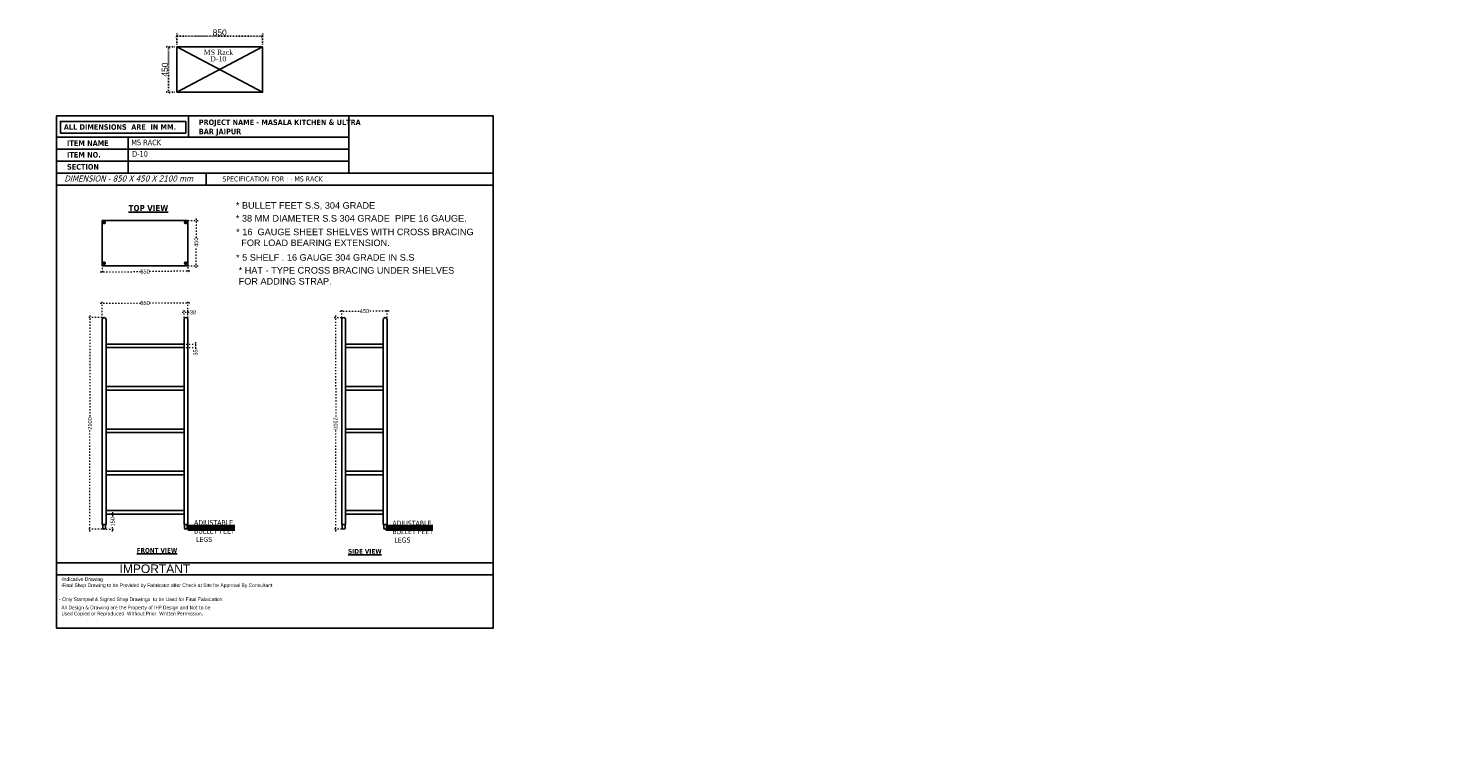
# Model space of a CAD drawing. Header units: millimetres. Extents: x 508219 to 745096, y 311341 to 352167.
# Tile 46 of 47: x 597218 to 611377, y 334196 to 341399. Entities that reach past the tile are written whole.
import ezdxf

# ---------------------------------------------------------------- set-up
doc = ezdxf.new("R2010")
doc.units = ezdxf.units.MM
doc.header["$PDMODE"] = 34
doc.linetypes.add('ACAD_ISO03W100', pattern=[30, 12, -18])
doc.layers.get('0').update_dxf_attribs({"color": 252})
for name, color, linetype in [('A-ANNO-DIMS-30', 7, 'Continuous'), ('A-Text', 132, 'Continuous'), ('EQUIPMENT', 103, 'Continuous')]:
    doc.layers.add(name, color=color, linetype=linetype)
doc.layers.add('Equipment Name', color=7, linetype='Continuous', lineweight=0)
doc.styles.add('arr-1', font='arial.ttf')
doc.styles.add('CKD_Dimension Text', font='BOOKOSI.TTF')
doc.styles.get("Standard").update_dxf_attribs({"font": 'arial.ttf'})
doc.styles.add('style1', font='txt.shx')
doc.styles.add('style12', font='BOOKOSI.TTF')
doc.dimstyles.new('DIM-30', dxfattribs={"dimtxt": 60, "dimasz": 30, "dimexe": 25, "dimexo": 25, "dimgap": 5, "dimtad": 1, "dimdec": 0, "dimzin": 0, "dimdsep": 46, "dimtxsty": 'Standard', "dimblk": 'ARCHTICK', "dimcen": 0.09, "dimclrd": 8, "dimclre": 8, "dimclrt": 256, "dimadec": 0, "dimazin": 0, "dimtfac": 1, "dimtdec": 0, "dimtofl": 0, "dimtmove": 0, "dimatfit": 3, "dimfxl": 0, "dimtolj": 1, "dimtzin": 0, "dimlwd": -1, "dimlwe": -1, "dimarcsym": 0})
doc.dimstyles.new('ISO-25', dxfattribs={"dimtxt": 40, "dimasz": 20, "dimexe": 20, "dimexo": 20, "dimtad": 0, "dimdec": 0, "dimdsep": 46, "dimtxsty": 'Standard', "dimblk": 'ARCHTICK', "dimcen": 2.5, "dimdle": 20, "dimadec": 0, "dimazin": 0, "dimtfac": 1, "dimtdec": 0, "dimtmove": 0, "dimatfit": 3, "dimfxl": 0, "dimlwd": 5, "dimlwe": 5, "dimarcsym": 0})
doc.dimstyles.get("Standard").update_dxf_attribs({"dimtxt": 0.18, "dimasz": 0.18, "dimexe": 0.18, "dimexo": 0.0625, "dimgap": 0.09, "dimtad": 0, "dimtih": 1, "dimtoh": 1, "dimdec": 4, "dimzin": 0, "dimdsep": 46, "dimtxsty": 'Standard', "dimcen": 0.09, "dimadec": 0, "dimazin": 0, "dimtfac": 1, "dimtdec": 4, "dimtofl": 0, "dimtmove": 0, "dimatfit": 3, "dimfxl": 0, "dimtolj": 1, "dimtzin": 0, "dimarcsym": 0})

# ---------------------------------------------------------------- blocks, each defined once
blk = doc.blocks.new('_ArchTick')
at = {"color": 0, "linetype": 'ByBlock', "const_width": 0.15}
blk.add_lwpolyline([(-0.5, -0.5), (0.5, 0.5)], dxfattribs=at)
blk = doc.blocks.new('*D441')
at = {"color": 0, "linetype": 'ACAD_ISO03W100', "lineweight": 5, "transparency": 16777216}
for p, q in [((598769, 339494), (598902, 339494)), ((598882, 339514), (598882, 339325)), ((598882, 339024), (598882, 339234)), ((598769, 339044), (598902, 339044))]:
    blk.add_line(p, q, dxfattribs=at)
at = {"layer": 'DEFPOINTS', "color": 0, "transparency": 16777216}
for p in [(598749, 339494), (598749, 339044), (598882, 339044)]:
    blk.add_point(p, dxfattribs=at)
at = {"color": 0, "lineweight": 5, "transparency": 16777216, "xscale": 20, "yscale": 20, "zscale": 20}
for p, rotation in [((598882, 339494), 90), ((598882, 339044), 270)]:
    blk.add_blockref('_ArchTick', p, dxfattribs=dict(at, rotation=rotation))
at = {"color": 0, "transparency": 16777216, "insert": (598882, 339279), "char_height": 40, "attachment_point": 5, "rotation": 90}
blk.add_mtext('450', dxfattribs=at)
blk = doc.blocks.new('*D442')
at = {"color": 0, "linetype": 'ACAD_ISO03W100', "lineweight": 5, "transparency": 16777216}
for p, q in [((597930, 338984), (598330, 338987)), ((597950, 339024), (597950, 338964)), ((598820, 338991), (598420, 338988)), ((598799, 339031), (598800, 338971))]:
    blk.add_line(p, q, dxfattribs=at)
at = {"layer": 'DEFPOINTS', "color": 0, "transparency": 16777216}
for p in [(597950, 339044), (597950, 338984), (598799, 339051)]:
    blk.add_point(p, dxfattribs=at)
at = {"color": 0, "lineweight": 5, "transparency": 16777216, "xscale": 20, "yscale": 20, "zscale": 20}
for p, rotation in [((597950, 338984), 180.4720344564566), ((598800, 338991), 0.4720344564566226)]:
    blk.add_blockref('_ArchTick', p, dxfattribs=dict(at, rotation=rotation))
at = {"color": 0, "transparency": 16777216, "insert": (598375, 338987), "char_height": 40, "attachment_point": 5, "rotation": 0.472}
blk.add_mtext('850', dxfattribs=at)
blk = doc.blocks.new('*D443')
at = {"color": 0, "linetype": 'ACAD_ISO03W100', "lineweight": 5, "transparency": 16777216}
for p, q in [((597948, 338531), (597808, 338531)), ((597828, 338551), (597828, 337541)), ((597828, 336410), (597828, 337420)), ((597948, 336430), (597808, 336430))]:
    blk.add_line(p, q, dxfattribs=at)
at = {"layer": 'DEFPOINTS', "color": 0, "transparency": 16777216}
for p in [(597968, 338531), (597828, 336430), (597968, 336430)]:
    blk.add_point(p, dxfattribs=at)
at = {"color": 0, "lineweight": 5, "transparency": 16777216, "xscale": 20, "yscale": 20, "zscale": 20}
for p, rotation in [((597828, 338531), 90), ((597828, 336430), 270)]:
    blk.add_blockref('_ArchTick', p, dxfattribs=dict(at, rotation=rotation))
at = {"color": 0, "transparency": 16777216, "insert": (597828, 337480), "char_height": 40, "attachment_point": 5, "rotation": 90}
blk.add_mtext('2100', dxfattribs=at)
blk = doc.blocks.new('*D444')
at = {"color": 0, "linetype": 'ACAD_ISO03W100', "lineweight": 5, "transparency": 16777216}
for p, q in [((600324, 338530), (600245, 338530)), ((600265, 338550), (600266, 337541)), ((600267, 336410), (600266, 337420)), ((600326, 336430), (600247, 336430))]:
    blk.add_line(p, q, dxfattribs=at)
at = {"layer": 'DEFPOINTS', "color": 0, "transparency": 16777216}
for p in [(600344, 338530), (600267, 336430), (600346, 336430)]:
    blk.add_point(p, dxfattribs=at)
at = {"color": 0, "lineweight": 5, "transparency": 16777216, "xscale": 20, "yscale": 20, "zscale": 20}
for p, rotation in [((600265, 338530), 90.05037125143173), ((600267, 336430), 270.0503712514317)]:
    blk.add_blockref('_ArchTick', p, dxfattribs=dict(at, rotation=rotation))
at = {"color": 0, "transparency": 16777216, "insert": (600266, 337480), "char_height": 40, "attachment_point": 5, "rotation": 270.0504}
blk.add_mtext('2100', dxfattribs=at)
blk = doc.blocks.new('*D445')
at = {"color": 0, "linetype": 'ACAD_ISO03W100', "lineweight": 5, "transparency": 16777216}
for p, q in [((598741, 338583), (598799, 338583)), ((598761, 338531), (598761, 338603)), ((598799, 338531), (598799, 338603)), ((598799, 338583), (598819, 338583))]:
    blk.add_line(p, q, dxfattribs=at)
at = {"layer": 'DEFPOINTS', "color": 0, "transparency": 16777216}
for p in [(598799, 338583), (598761, 338511), (598799, 338511)]:
    blk.add_point(p, dxfattribs=at)
at = {"color": 0, "lineweight": 5, "transparency": 16777216, "xscale": 20, "yscale": 20, "zscale": 20, "rotation": 180}
blk.add_blockref('_ArchTick', (598761, 338583), dxfattribs=at)
at = {"color": 0, "lineweight": 5, "transparency": 16777216, "xscale": 20, "yscale": 20, "zscale": 20}
blk.add_blockref('_ArchTick', (598799, 338583), dxfattribs=at)
at = {"color": 0, "transparency": 16777216, "insert": (598849, 338583), "char_height": 40, "attachment_point": 5}
blk.add_mtext('38', dxfattribs=at)
blk = doc.blocks.new('*D446')
at = {"color": 0, "linetype": 'ACAD_ISO03W100', "lineweight": 5, "transparency": 16777216}
for p, q in [((600307, 338595), (600506, 338595)), ((600327, 338531), (600327, 338615)), ((600796, 338595), (600597, 338595)), ((600776, 338531), (600776, 338615))]:
    blk.add_line(p, q, dxfattribs=at)
at = {"layer": 'DEFPOINTS', "color": 0, "transparency": 16777216}
for p in [(600776, 338595), (600327, 338511), (600776, 338511)]:
    blk.add_point(p, dxfattribs=at)
at = {"color": 0, "lineweight": 5, "transparency": 16777216, "xscale": 20, "yscale": 20, "zscale": 20, "rotation": 180}
blk.add_blockref('_ArchTick', (600327, 338595), dxfattribs=at)
at = {"color": 0, "lineweight": 5, "transparency": 16777216, "xscale": 20, "yscale": 20, "zscale": 20}
blk.add_blockref('_ArchTick', (600776, 338595), dxfattribs=at)
at = {"color": 0, "transparency": 16777216, "insert": (600551, 338595), "char_height": 40, "attachment_point": 5}
blk.add_mtext('450', dxfattribs=at)
blk = doc.blocks.new('*D447')
at = {"color": 0, "linetype": 'ACAD_ISO03W100', "lineweight": 5, "transparency": 16777216}
for p, q in [((597929, 338675), (598329, 338675)), ((597949, 338526), (597949, 338695)), ((598819, 338675), (598419, 338675)), ((598799, 338526), (598799, 338695))]:
    blk.add_line(p, q, dxfattribs=at)
at = {"layer": 'DEFPOINTS', "color": 0, "transparency": 16777216}
for p in [(597949, 338675), (597949, 338506), (598799, 338506)]:
    blk.add_point(p, dxfattribs=at)
at = {"color": 0, "lineweight": 5, "transparency": 16777216, "xscale": 20, "yscale": 20, "zscale": 20, "rotation": 180}
blk.add_blockref('_ArchTick', (597949, 338675), dxfattribs=at)
at = {"color": 0, "lineweight": 5, "transparency": 16777216, "xscale": 20, "yscale": 20, "zscale": 20}
blk.add_blockref('_ArchTick', (598799, 338675), dxfattribs=at)
at = {"color": 0, "transparency": 16777216, "insert": (598374, 338675), "char_height": 40, "attachment_point": 5}
blk.add_mtext('850', dxfattribs=at)
blk = doc.blocks.new('*D448')
at = {"color": 0, "linetype": 'ACAD_ISO03W100', "lineweight": 5, "transparency": 16777216}
for p, q in [((598007, 336580), (598073, 336580)), ((598053, 336600), (598053, 336548)), ((597988, 336430), (598073, 336430)), ((598053, 336410), (598053, 336463))]:
    blk.add_line(p, q, dxfattribs=at)
at = {"layer": 'DEFPOINTS', "color": 0, "transparency": 16777216}
for p in [(597987, 336580), (598053, 336580), (597968, 336430)]:
    blk.add_point(p, dxfattribs=at)
at = {"color": 0, "lineweight": 5, "transparency": 16777216, "xscale": 20, "yscale": 20, "zscale": 20}
for p, rotation in [((598053, 336580), 90), ((598053, 336430), 270)]:
    blk.add_blockref('_ArchTick', p, dxfattribs=dict(at, rotation=rotation))
at = {"color": 0, "transparency": 16777216, "insert": (598053, 336505), "char_height": 40, "attachment_point": 5, "rotation": 90}
blk.add_mtext('150', dxfattribs=at)
blk = doc.blocks.new('*D440')
at = {"color": 0, "linetype": 'ACAD_ISO03W100', "lineweight": 5, "transparency": 16777216}
for p, q in [((598781, 338268), (598895, 338268)), ((598875, 338288), (598875, 338233)), ((598781, 338233), (598895, 338233)), ((598875, 338233), (598875, 338213))]:
    blk.add_line(p, q, dxfattribs=at)
at = {"layer": 'DEFPOINTS', "color": 0, "transparency": 16777216}
for p in [(598761, 338268), (598761, 338233), (598875, 338233)]:
    blk.add_point(p, dxfattribs=at)
at = {"color": 0, "lineweight": 5, "transparency": 16777216, "xscale": 20, "yscale": 20, "zscale": 20}
for p, rotation in [((598875, 338268), 90), ((598875, 338233), 270)]:
    blk.add_blockref('_ArchTick', p, dxfattribs=dict(at, rotation=rotation))
at = {"color": 0, "transparency": 16777216, "insert": (598875, 338184), "char_height": 40, "attachment_point": 5, "rotation": 90}
blk.add_mtext('35', dxfattribs=at)
blk = doc.blocks.new('*D449')
at = {"layer": 'A-ANNO-DIMS-30', "color": 8, "linetype": 'ACAD_ISO03W100', "ltscale": 0.5, "transparency": 16777216}
for p, q in [((598690, 341241), (598690, 341349)), ((599540, 341324), (598690, 341324)), ((599540, 341241), (599540, 341349))]:
    blk.add_line(p, q, dxfattribs=at)
at = {"layer": 'DEFPOINTS', "color": 0, "ltscale": 0.5, "transparency": 16777216}
for p in [(598690, 341324), (598690, 341216), (599540, 341216)]:
    blk.add_point(p, dxfattribs=at)
at = {"layer": 'A-ANNO-DIMS-30', "color": 8, "ltscale": 0.5, "transparency": 16777216, "xscale": 30, "yscale": 30, "zscale": 30, "rotation": 180}
blk.add_blockref('_ArchTick', (598690, 341324), dxfattribs=at)
at = {"layer": 'A-ANNO-DIMS-30', "color": 8, "ltscale": 0.5, "transparency": 16777216, "xscale": 30, "yscale": 30, "zscale": 30}
blk.add_blockref('_ArchTick', (599540, 341324), dxfattribs=at)
at = {"layer": 'A-ANNO-DIMS-30', "ltscale": 0.5, "transparency": 16777216, "insert": (599115, 341359), "char_height": 60, "attachment_point": 5}
blk.add_mtext('\\A1;850', dxfattribs=at)
blk = doc.blocks.new('*D450')
at = {"layer": 'A-ANNO-DIMS-30', "color": 8, "linetype": 'ACAD_ISO03W100', "ltscale": 0.5, "transparency": 16777216}
for p, q in [((598665, 341216), (598582, 341216)), ((598607, 340766), (598607, 341216)), ((598665, 340766), (598582, 340766))]:
    blk.add_line(p, q, dxfattribs=at)
at = {"layer": 'DEFPOINTS', "color": 0, "ltscale": 0.5, "transparency": 16777216}
for p in [(598607, 341216), (598690, 341216), (598690, 340766)]:
    blk.add_point(p, dxfattribs=at)
at = {"layer": 'A-ANNO-DIMS-30', "color": 8, "ltscale": 0.5, "transparency": 16777216, "xscale": 30, "yscale": 30, "zscale": 30}
for p, rotation in [((598607, 341216), 90), ((598607, 340766), 270)]:
    blk.add_blockref('_ArchTick', p, dxfattribs=dict(at, rotation=rotation))
at = {"layer": 'A-ANNO-DIMS-30', "ltscale": 0.5, "transparency": 16777216, "insert": (598571, 340991), "char_height": 60, "attachment_point": 5, "rotation": 90}
blk.add_mtext('\\A1;450', dxfattribs=at)

msp = doc.modelspace()

# ---------------------------------------------------------------- hatches: boundary and pattern name
at = {"linetype": 'ByBlock'}
h = msp.add_hatch(color=6, dxfattribs=at)
h.dxf.hatch_style = 1
h.paths.add_polyline_path([(597987.61138, 339475.13327, 1), (597949.61138, 339475.13327, 1)])
h = msp.add_hatch(color=6, dxfattribs=at)
h.dxf.hatch_style = 1
h.paths.add_polyline_path([(598796.29819, 339475.13327, 1), (598758.29819, 339475.13327, 1)])
h = msp.add_hatch(color=6, dxfattribs=at)
h.dxf.hatch_style = 1
h.paths.add_polyline_path([(597987.61138, 339070.13327, 1), (597949.61138, 339070.13327, 1)])
h = msp.add_hatch(color=6, dxfattribs=at)
h.dxf.hatch_style = 1
h.paths.add_polyline_path([(598796.31017, 339070.13327, 1), (598758.31017, 339070.13327, 1)])

# ---------------------------------------------------------------- linework, layer by layer
at = {"color": 5, "linetype": 'ByBlock'}
for p, q in [((598207.66761, 340321.2045), (598207.66761, 339963.30705)), ((601829.42605, 336096.57597), (597496.3475, 336096.57597)), ((598806.9426, 335977.27682), (597496.34817, 335977.27682))]:
    msp.add_line(p, q, dxfattribs=at)
at = {"color": 6, "linetype": 'ByBlock'}
for p, q in [((598979.24316, 339963.30705), (598979.24316, 339844.0079)), ((598814.51684, 338545.01127), (598813.9945, 338545.01127)), ((597949.25567, 338511.59133), (597949.25567, 336479.21989)), ((597987.25567, 338511.59133), (597987.25567, 336479.21989)), ((598761.25567, 338511.40708), (598761.25567, 336479.21989)), ((598799.25567, 338512.46317), (598799.25567, 336479.21989)), ((600326.65054, 338512.37029), (600326.65054, 336479.21989)), ((600364.65054, 338511.40708), (600364.65054, 336479.21989)), ((600738.25713, 338511.40708), (600738.25713, 336479.21989)), ((600776.25713, 338511.40708), (600776.25713, 336479.21989)), ((598761.25567, 338268.24117), (597987.25567, 338268.24117)), ((600732.25713, 338268.2435), (600364.65054, 338268.2435)), ((598761.25567, 338233.24117), (597987.25567, 338233.24117)), ((600732.25713, 338233.2435), (600364.65054, 338233.2435)), ((598761.25567, 337846.21146), (597987.25567, 337846.21146)), ((600732.25713, 337846.21379), (600364.65054, 337846.21379)), ((598761.25567, 337811.21146), (597987.25567, 337811.21146)), ((600732.25713, 337811.21379), (600364.65054, 337811.21379)), ((598761.25567, 337424.18175), (597987.25567, 337424.18175)), ((600738.25713, 337424.18408), (600364.65054, 337424.18408)), ((600769.9117, 337424.18408), (600769.65054, 337424.18408)), ((598761.25567, 337389.18175), (597987.25567, 337389.18175)), ((600738.25713, 337389.18408), (600364.65054, 337389.18408)), ((598761.25567, 337005.91013), (597987.25567, 337005.91013)), ((598761.25567, 336970.91013), (597987.25567, 336970.91013)), ((600738.25713, 337005.91246), (600364.65054, 337005.91246)), ((600738.25713, 336970.91246), (600364.65054, 336970.91246)), ((600769.9117, 337005.91246), (600769.65054, 337005.91246)), ((598761.25567, 336615.40708), (597987.25567, 336615.40708)), ((598761.25567, 336580.40708), (597987.25567, 336580.40708)), ((600738.25713, 336615.40941), (600364.65054, 336615.40941)), ((600738.25713, 336580.40941), (600364.65054, 336580.40941)), ((600769.9117, 336621.40941), (600769.65054, 336621.40941)), ((597987.25567, 336479.21989), (597949.25567, 336479.21989)), ((597954.25567, 336479.21989), (597954.25567, 336444.40708)), ((597982.25567, 336479.21989), (597982.25567, 336444.40708)), ((598761.25567, 336479.21989), (598799.25567, 336479.21989)), ((598765.75567, 336479.21989), (598765.75567, 336444.40708)), ((598793.75567, 336479.21989), (598793.75567, 336444.40708)), ((600364.65054, 336479.21989), (600326.65054, 336479.21989)), ((600331.65054, 336479.21989), (600331.65054, 336444.40708)), ((600359.65054, 336479.21989), (600359.65054, 336444.40708)), ((600776.25713, 336479.21989), (600738.25713, 336479.21989)), ((600743.75713, 336479.21989), (600743.75713, 336444.40708)), ((600771.75713, 336479.21989), (600771.75713, 336444.40708))]:
    msp.add_line(p, q, dxfattribs=at)
at = {"color": 5, "linetype": 'ByBlock'}
for points in [[(597496.34682, 340531.34018), (601829.42605, 340531.34018), (601829.42605, 335449.59525), (597496.34682, 335449.59525)], [(597496.34682, 340531.34018), (601829.42605, 340531.34018), (601829.42605, 335449.59525), (597496.34682, 335449.59525)], [(597496.34682, 340531.34018), (601829.42605, 340531.34018), (601829.42605, 335449.59525), (597496.34682, 335449.59525)], [(597496.34682, 340531.34018), (601829.42605, 340531.34018), (601829.42605, 335449.59525), (597496.34682, 335449.59525)], [(597496.34682, 340531.34018), (601829.42605, 340531.34018), (601829.42605, 335449.59525), (597496.34682, 335449.59525)], [(598806.94395, 340531.33912), (600397.27597, 340531.33912), (600397.27597, 340321.2045), (598806.94395, 340321.2045)], [(601829.42605, 340531.33912), (600397.27597, 340531.33912), (600397.27597, 339963.30636), (601829.42605, 339963.30636)], [(598778.03431, 340360.99376), (597534.92114, 340360.99376), (597534.92114, 340477.18589), (598778.03431, 340477.18589)], [(597496.34682, 340321.2045), (600397.27597, 340321.2045), (600397.27597, 340201.90535), (597496.34682, 340201.90535)], [(597496.34682, 340201.90535), (600397.27597, 340201.90535), (600397.27597, 340082.6062), (597496.34682, 340082.6062)], [(597496.34682, 339963.30705), (601829.42739, 339963.30705), (601829.42739, 339844.0079), (597496.34682, 339844.0079)], [(597496.34817, 336096.57597), (601829.42605, 336096.57597), (601829.42605, 335977.27682), (597496.34817, 335977.27682)]]:
    msp.add_lwpolyline(points, close=True, dxfattribs=at)
at = {"color": 6, "linetype": 'ByBlock'}
msp.add_lwpolyline([(597949.61138, 339494.13327), (598799.25567, 339494.13327), (598799.25567, 339044.13327), (597949.61138, 339044.13327)], close=True, dxfattribs=at)
for points in [[(597949.61138, 339494.13327), (598749.25567, 339494.13327)], [(597949.61138, 339494.13327), (597949.61138, 339444.13327)], [(597949.61138, 339044.13327), (598749.25567, 339044.13327)]]:
    msp.add_lwpolyline(points, dxfattribs=at)
for centre, radius, start, end in [((597968.25567, 338511.59133), 19, 0, 180), ((598780.25567, 338511.40708), 19, 0, 180), ((600345.65054, 338511.40708), 19, 0, 180), ((600757.25713, 338511.40708), 19, 0, 180), ((597968.25567, 336444.40708), 14, 180, 0), ((598779.75567, 336444.40708), 14, 180, 0), ((600345.65054, 336444.40708), 14, 180, 0), ((600757.75713, 336444.40708), 14, 180, 0)]:
    msp.add_arc(centre, radius, start, end, dxfattribs=at)
at = {"layer": 'EQUIPMENT'}
for p, q in [((598690.3886, 340766.47155), (599540.3886, 341216.47155)), ((599540.3886, 340766.47155), (598690.3886, 341216.47155))]:
    msp.add_line(p, q, dxfattribs=at)
msp.add_lwpolyline([(598690.3886, 341216.47155), (599540.3886, 341216.47155), (599540.3886, 340766.47155), (598690.3886, 340766.47155)], close=True, dxfattribs=at)

# ---------------------------------------------------------------- texts
at = {"color": 5, "linetype": 'ByBlock', "attachment_point": 1, "style": 'style1'}
for s, insert, char_height, width in [('{\\fTahoma|b1|i0|c0|p34;ALL DIMENSIONS  ARE  IN MM.}', (597568.39969, 340449.33453), 55, 1687.9906964), ('{\\fTahoma|b1|i0|c0|p34;PROJECT NAME - MASALA KITCHEN & ULTRA BAR JAIPUR }', (598907.48279, 340496.14081), 55, 1687.9906964), ('{\\fTahoma|b1|i0|c0|p34;ITEM NAME}', (597599.90083, 340289.11276), 55, 1687.9906964), ('{\\fTahoma|b1|i0|c0|p34;ITEM NO. }', (597599.90083, 340173.68924), 55, 1687.9906964), ('{\\fTahoma|b1|i0|c0|p34;SECTION }', (597599.90083, 340054.16394), 55, 1687.9906964), ('{\\fTechnic|b0|i0|c2|p2;-Indicative Drawing\\P-Final Shop Drawing to be Provided by Fabricator after Check at Site for Approval By Consultant}', (597536.91736, 335953.46136), 36, 1767.0827901), ('{\\fTahoma|b0|i0|c0|p34;\\H1.44x;All Design & Drawing are the Property of IHP Design and Not to be Used Copied or Reproduced  Without Prior  Written Permission\\fTahoma|b1|i0|c0|p34;\\H0.69444x;. }', (597545.34351, 335672.29013), 25, 1481.3261794)]:
    msp.add_mtext(s, dxfattribs=dict(at, insert=insert, char_height=char_height, width=width))
at = {"color": 6, "linetype": 'ByBlock', "char_height": 55, "attachment_point": 1}
for s, width, heights, insert in [('{\\fTahoma|b0|i0|c0|p34;MS RACK}', 1665.7796131, [0], (598237.96049, 340296.03653)), ('{\\fTahoma|b0|i0|c0|p34;D-10}', 720.740018, [68.62759], (598246.64445, 340182.70643))]:
    msp.add_mtext_dynamic_manual_height_columns(s, width=width, gutter_width=1, heights=heights, dxfattribs=dict(at, insert=insert))
at = {"color": 6, "linetype": 'ByBlock', "style": 'style1'}
for s, insert, char_height, width, attachment_point in [('{\\fTahoma|b0|i1|c0|p34;DIMENSION - 850 X 450 X 2100 mm}', (597573.79043, 339940.64886), 60, 1425.9375522, 1), ('{\\fTahoma|b0|i0|c0|p34;SPECIFICATION FOR : - MS RACK }', (599141.53813, 339931.64886), 50, 3378.6553472, 1), ('{\\fTahoma|b1|i0|c0|p34;\\LTOP VIEW}', (598603.79416, 339647.48395), 60, 510.8561407, 3), ('{\\fTahoma|b0|i0|c0|p34;ADJUSTABLE\\PBULLET FEET \\P LEGS}', (598860.32186, 336521.27268), 50, 443.6148667, 1), ('{\\fTahoma|b0|i0|c0|p34;ADJUSTABLE\\PBULLET FEET \\P LEGS}', (600828.26987, 336515.27501), 50, 443.6148667, 1), ('{\\fTahoma|b1|i0|c0|p34;\\LFRONT VIEW}', (598291.25812, 336244.33231), 48, 458.0999258, 1), ('{\\fTahoma|b1|i0|c0|p34;\\LSIDE VIEW}', (600388.37127, 336235.40697), 48, 858.0999258, 1)]:
    msp.add_mtext(s, dxfattribs=dict(at, insert=insert, char_height=char_height, width=width, attachment_point=attachment_point))
at = {"color": 6, "linetype": 'ByBlock', "char_height": 65, "attachment_point": 1}
for s, insert, width in [('* BULLET FEET S.S, 304 GRADE ', (599274.95305, 339676.13213), 2041.4175411), ('* 38 MM DIAMETER S.S 304 GRADE  PIPE 16 GAUGE.', (599274.95305, 339548.01472), 2586.4723155), ('* 16  GAUGE SHEET SHELVES WITH CROSS BRACING \\P  FOR LOAD BEARING EXTENSION.', (599278.45671, 339413.4577), 2586.4723155), ('* 5 SHELF . 16 GAUGE 304 GRADE IN S.S', (599276.95671, 339159.9577), 2586.4723155), ('* HAT - TYPE CROSS BRACING UNDER SHELVES FOR ADDING STRAP.', (599302.86121, 339031.91991), 2315.4657943), ('* HAT - TYPE CROSS BRACING UNDER SHELVES FOR ADDING STRAP.', (599302.86121, 339031.91991), 2315.4657943)]:
    msp.add_mtext(s, dxfattribs=dict(at, insert=insert, width=width))
at = {"color": 5, "linetype": 'ByBlock', "attachment_point": 1}
for s, insert, char_height, width in [('IMPORTANT', (598121.52048, 336081.30198), 85.16604, 1210.3048439), ('{\\fTechnic|b0|i0|c2|p2;- Only Stamped & Signed Shop Drawings  to be Used for Final Fabrication.}', (597520.97952, 335753.80974), 36, 1988.238406)]:
    msp.add_mtext(s, dxfattribs=dict(at, insert=insert, char_height=char_height, width=width))
at = {"layer": 'A-Text', "char_height": 120, "width": 4245.2306591, "attachment_point": 1, "style": 'arr-1'}
for insert in [(521802.49975, 334763.48427), (512978.14476, 334516.2062)]:
    msp.add_mtext('\\pi1613.96594;ENTRY  EXIT', dxfattribs=dict(at, insert=insert))
at = {"layer": 'Equipment Name', "color": 0, "insert": (598956.03372, 341188.77677), "char_height": 51, "width": 427.9592318, "attachment_point": 1, "style": 'style12'}
msp.add_mtext('MS Rack', dxfattribs=at)
at = {"layer": 'Equipment Name', "linetype": 'Continuous', "lineweight": 5, "ltscale": 25, "insert": (599020.62053, 341123.94534), "char_height": 51, "width": 165.6476344, "attachment_point": 1, "rotation": 359.999999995, "style": 'CKD_Dimension Text'}
msp.add_mtext('D-10', dxfattribs=at)

# ---------------------------------------------------------------- dimensions: what is measured, and where the dimension line sits
at = {"color": 6}
dim = msp.add_linear_dim(base=(598882.49259, 339044.13327), p1=(598749.25567, 339494.13327), p2=(598749.25567, 339044.13327), angle=270, dimstyle='ISO-25', dxfattribs=at)
dim.commit()
dim.dimension.update_dxf_attribs({"geometry": '*D441', "text_midpoint": (598882.49259, 339279.13327), "dimtype": 161})
for p1, p2, distance, picture, middle in [((598799.25567, 339051.13327), (597949.61138, 339044.13327), 60.39675, '*D442', (598374.9311, 338987.23857)), ((598761.25567, 338511.40708), (598799.25567, 338511.40708), 71.45832, '*D445', (598848.55734, 338582.8654)), ((600343.81672, 338530.31837), (600345.66284, 336430.40708), -79.05437, '*D444', (600265.68544, 337480.29323)), ((600326.65054, 338511.40708), (600776.25713, 338511.40708), 83.77976, '*D446', (600551.45384, 338595.18683))]:
    dim = msp.add_aligned_dim(p1=p1, p2=p2, distance=distance, dimstyle='ISO-25', dxfattribs=at)
    dim.commit()
    dim.dimension.update_dxf_attribs({"geometry": picture, "text_midpoint": middle})
dim = msp.add_linear_dim(base=(597949.25567, 338674.636), p1=(598799.25567, 338506.40708), p2=(597949.25567, 338505.5093), dimstyle='ISO-25', dxfattribs=at)
dim.commit()
dim.dimension.update_dxf_attribs({"geometry": '*D447', "text_midpoint": (598374.25567, 338674.636)})
for base, p1, p2, picture, middle in [((597827.87221, 336430.40708), (597968.25567, 338530.59133), (597968.25567, 336430.40708), '*D443', (597827.87221, 337480.4992)), ((598874.57969, 338233.24117), (598761.25567, 338268.24117), (598761.25567, 338233.24117), '*D440', (598874.57969, 338183.83036)), ((598052.76936, 336580.40708), (597968.25567, 336430.40708), (597987.25567, 336580.40708), '*D448', (598052.76936, 336505.40708))]:
    dim = msp.add_linear_dim(base=base, p1=p1, p2=p2, angle=90, dimstyle='ISO-25', dxfattribs=at)
    dim.commit()
    dim.dimension.update_dxf_attribs({"geometry": picture, "text_midpoint": middle})
at = {"layer": 'A-ANNO-DIMS-30', "ltscale": 0.5}
dim = msp.add_linear_dim(base=(598690.3886, 341323.75057), p1=(599540.3886, 341216.47155), p2=(598690.3886, 341216.47155), dimstyle='DIM-30', override={"dimfxl": 100, "dimarcsym": 2}, dxfattribs=at)
dim.commit()
dim.dimension.update_dxf_attribs({"geometry": '*D449', "text_midpoint": (599115.3886, 341359.38495)})
dim = msp.add_linear_dim(base=(598606.96413, 341216.47155), p1=(598690.3886, 340766.47155), p2=(598690.3886, 341216.47155), angle=90, dimstyle='DIM-30', override={"dimfxl": 100, "dimarcsym": 2}, dxfattribs=at)
dim.commit()
dim.dimension.update_dxf_attribs({"geometry": '*D450', "text_midpoint": (598571.32975, 340991.47155)})

# ---------------------------------------------------------------- leaders
at = {"color": 6, "linetype": 'ByBlock'}
for points in [[(598800.25567, 336444.40708), (599264.49281, 336444.40708)], [(600764.65054, 336444.40941), (601231.26241, 336444.40941)]]:
    msp.add_leader(points, dimstyle='Standard', override={"dimasz": 25, "dimclrd": 6, "dimclre": 7, "dimclrt": 7, "dimfxl": 0.2, "dimlwd": 65535, "dimarcsym": 1}, dxfattribs=at)

doc.saveas('drawing.dxf')
